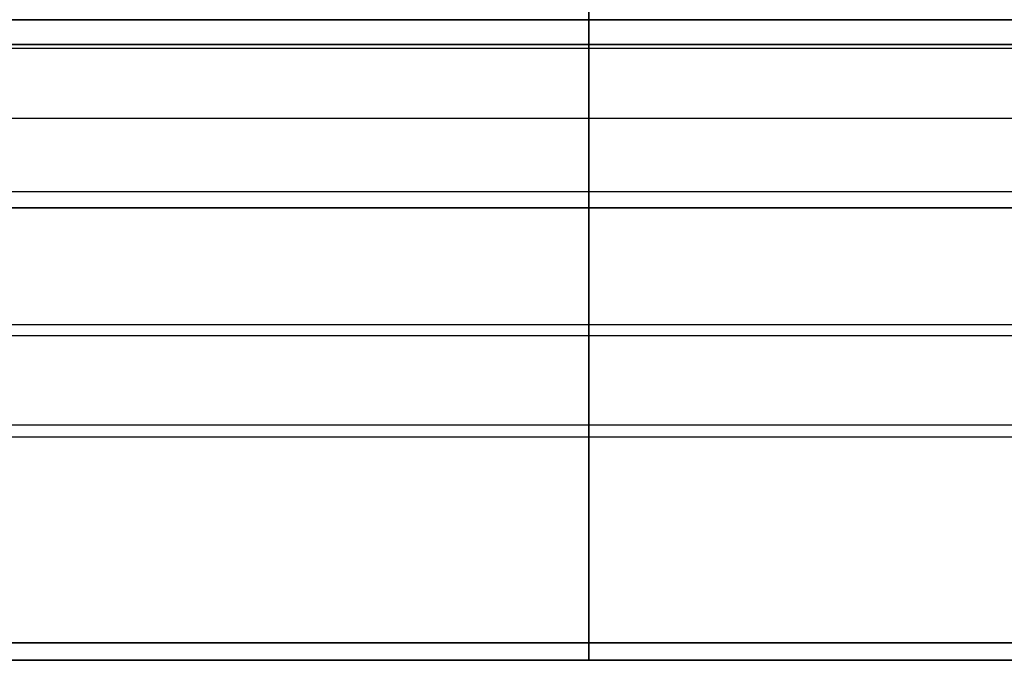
# Model space of a CAD drawing. Header units: millimetres. Extents: x -5.9 to 8.2, y -1.3 to -0.5.
# Tile 47 of 107: x 0.923 to 1.375, y -1.266 to -0.972. Entities that reach past the tile are written whole.
import ezdxf

# ---------------------------------------------------------------- set-up
doc = ezdxf.new("R2010")
doc.units = ezdxf.units.MM
doc.header["$MEASUREMENT"] = 0
doc.layers.add('IGES level 1', color=7, linetype='Continuous', true_color=0xffffff)
doc.layers.add('IGES level 24', color=7, linetype='Continuous', true_color=0xffffff)

msp = doc.modelspace()

# ---------------------------------------------------------------- linework, layer by layer
at = {"layer": 'IGES level 1', "extrusion": (1, 0, 0)}
msp.add_arc((-0.85828, -10.32994, 1.18416), 0.2, 104.4775, 180, dxfattribs=at)
at = {"layer": 'IGES level 1'}
for points in [[(1.18416, -0.89828, -10.34494), (1.18416, -0.94078, -10.34494), (1.18416, -0.98328, -10.34494)], [(8.22916, -0.98516, -10.17534), (1.18416, -0.98516, -10.17534), (-5.86084, -0.98516, -10.17534)], [(-4.92584, -0.98328, -10.34494), (1.18416, -0.98328, -10.34494), (7.29416, -0.98328, -10.34494)], [(7.29416, -0.98328, -10.34494), (1.18416, -0.98328, -10.34494), (-4.92584, -0.98328, -10.34494)], [(1.18416, -0.98328, -10.34494), (1.18416, -1.01706, -10.36445), (1.18416, -1.05085, -10.38395)], [(-4.92584, -1.01706, -10.36445), (1.18416, -1.01706, -10.36445), (7.29416, -1.01706, -10.36445)], [(-4.92584, -1.05085, -10.38395), (1.18416, -1.05085, -10.38395), (7.29416, -1.05085, -10.38395)], [(-4.92584, -1.05085, -10.38395), (1.18416, -1.05085, -10.38395), (7.29416, -1.05085, -10.38395)], [(-5.86084, -1.05828, -10.32994), (1.18416, -1.05828, -10.32994), (8.22916, -1.05828, -10.32994)], [(8.22916, -1.05828, -10.32994), (1.18416, -1.05828, -10.32994), (-5.86084, -1.05828, -10.32994)]]:
    msp.add_open_spline(points, degree=2, dxfattribs=at)
at = {"layer": 'IGES level 24', "extrusion": (1, 0, 0)}
for radius, start, end in [(0.408, 180, 360), (0.4, 180, 360), (0.408, 106.1728, 180)]:
    msp.add_arc((-0.85828, -10.7448, 1.18416), radius, start, end, dxfattribs=at)
at = {"layer": 'IGES level 24'}
for points in [[(1.18416, -0.87778, -10.35294), (1.18416, -0.92485, -10.35294), (1.18416, -0.97192, -10.35294)], [(-4.91584, -0.97192, -10.35294), (1.18416, -0.97192, -10.35294), (7.28416, -0.97192, -10.35294)], [(7.28416, -0.97192, -10.35294), (1.18416, -0.97192, -10.35294), (-4.91584, -0.97192, -10.35294)], [(7.28416, -1.11204, -11.054), (1.18416, -1.11204, -11.054), (-4.91584, -1.11204, -11.054)], [(7.28416, -1.11711, -11.06019), (1.18416, -1.11711, -11.06019), (-4.91584, -1.11711, -11.06019)], [(7.28416, -1.15815, -10.48008), (1.18416, -1.15815, -10.48008), (-4.91584, -1.15815, -10.48008)], [(7.28416, -1.16372, -10.4743), (1.18416, -1.16372, -10.4743), (-4.91584, -1.16372, -10.4743)], [(7.28416, -1.25828, -10.7448), (1.18416, -1.25828, -10.7448), (-4.91584, -1.25828, -10.7448)], [(-4.91584, -1.25828, -10.7448), (1.18416, -1.25828, -10.7448), (7.28416, -1.25828, -10.7448)], [(7.28416, -1.26628, -10.7448), (1.18416, -1.26628, -10.7448), (-4.91584, -1.26628, -10.7448)], [(-4.91584, -1.26628, -10.7448), (1.18416, -1.26628, -10.7448), (7.28416, -1.26628, -10.7448)]]:
    msp.add_open_spline(points, degree=2, dxfattribs=at)

doc.saveas('drawing.dxf')
